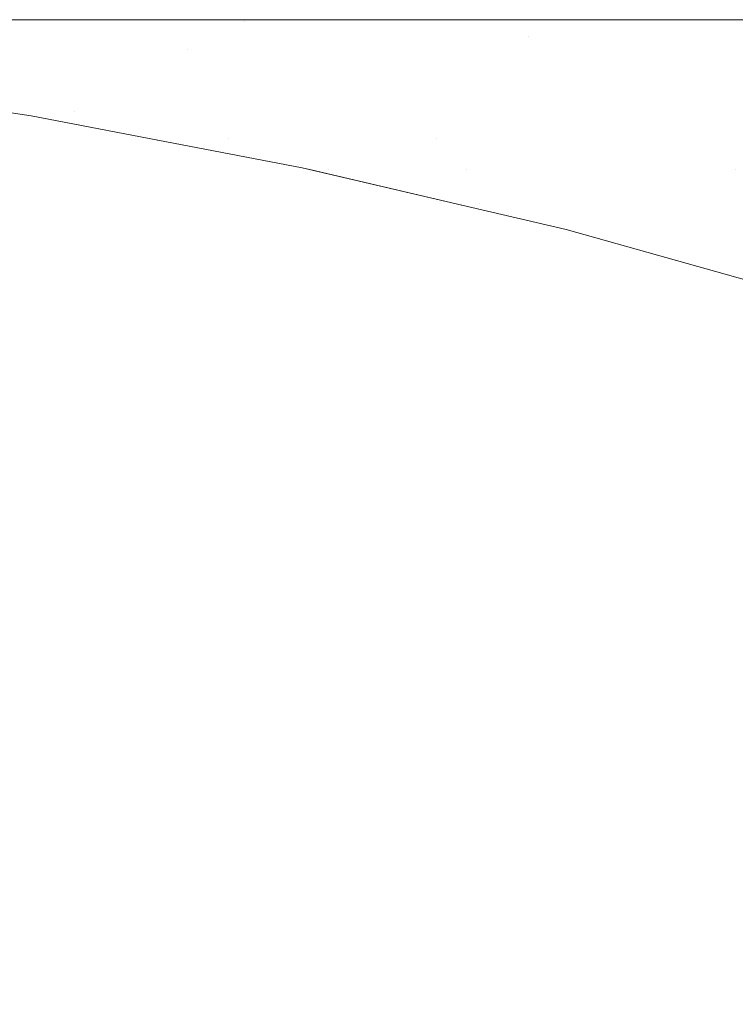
# Model space of a CAD drawing. Header units: centimetres. Extents: x -35.1 to 36.2, y 4.2 to 6.
# Tile 168 of 256: x -11.2516 to -11.2331, y 5.9746 to 6.0001. Entities that reach past the tile are written whole.
import ezdxf

# ---------------------------------------------------------------- set-up
doc = ezdxf.new("R2010")
doc.units = ezdxf.units.CM
doc.header["$LTSCALE"] = 2.54
doc.layers.add('Lucido design-1', color=7, linetype='Continuous')

# ---------------------------------------------------------------- blocks, each defined once
blk = doc.blocks.new('Gruppo-4-1')
at = {"color": 7, "linetype": 'Continuous', "lineweight": 9}
for points, invisible_edges in [([(-34.958478, 6.000021, -2312.419046), (-6.545495, 6.000089, -2312.42217), (-20.751986, 6.000089, -2312.42217)], 9), ([(-34.958478, 6.000021, -2312.419046), (36.07398, 6.000021, -2312.419046), (7.660997, 6.000089, -2312.42217), (-6.545495, 6.000089, -2312.42217)], 11), ([(-34.958478, 6.000021, -2312.419046), (-34.958478, 5.999993, -2312.417808), (36.07398, 5.999993, -2312.417808), (36.07398, 6.000021, -2312.419046)], 10), ([(36.07398, 5.999993, -2312.417808), (-34.958478, 5.999993, -2312.417808), (-34.958478, 5.999708, -2312.413454), (36.07398, 5.999708, -2312.413454)], 5), ([(-20.751986, 6.000089, -2312.42217), (-11.116703, 6.000089, -2312.637665), (-11.128906, 6.000089, -2312.641752)], 9), ([(-20.751986, 6.000089, -2312.42217), (-11.104026, 6.000089, -2312.63398), (-11.116703, 6.000089, -2312.637665)], 9), ([(-11.128906, 6.000089, -2312.641752), (-11.140605, 6.000089, -2312.646202), (-20.751986, 6.000089, -2312.42217)], 10), ([(-11.140605, 6.000089, -2312.646202), (-11.151778, 6.000089, -2312.650977), (-20.751986, 6.000089, -2312.42217)], 10), ([(-20.751986, 6.000089, -2312.42217), (-11.090912, 6.000089, -2312.630736), (-11.104026, 6.000089, -2312.63398)], 9), ([(-11.151778, 6.000089, -2312.650977), (-11.162411, 6.000089, -2312.656038), (-20.751986, 6.000089, -2312.42217)], 10), ([(-20.751986, 6.000089, -2312.42217), (-11.077409, 6.000089, -2312.627969), (-11.090912, 6.000089, -2312.630736)], 9), ([(-11.162411, 6.000089, -2312.656038), (-11.172497, 6.000089, -2312.661347), (-20.751986, 6.000089, -2312.42217)], 10), ([(-20.751986, 6.000089, -2312.42217), (-11.06357, 6.000089, -2312.625711), (-11.077409, 6.000089, -2312.627969)], 9), ([(-20.751986, 6.000089, -2312.42217), (-11.207552, 6.000089, -2312.684526), (-11.214961, 6.000089, -2312.69061)], 9), ([(-11.172497, 6.000089, -2312.661347), (-11.182034, 6.000089, -2312.666871), (-20.751986, 6.000089, -2312.42217)], 10), ([(-11.214961, 6.000089, -2312.69061), (-11.221874, 6.000089, -2312.696773), (-20.751986, 6.000089, -2312.42217)], 10), ([(-11.221874, 6.000089, -2312.696773), (-11.228309, 6.000089, -2312.702997), (-20.751986, 6.000089, -2312.42217)], 10), ([(-20.751986, 6.000089, -2312.42217), (-11.049459, 6.000089, -2312.62399), (-11.06357, 6.000089, -2312.625711)], 9), ([(-11.228309, 6.000089, -2312.702997), (-11.234285, 6.000089, -2312.709266), (-20.751986, 6.000089, -2312.42217)], 10), ([(-11.182034, 6.000089, -2312.666871), (-11.191026, 6.000089, -2312.672576), (-20.751986, 6.000089, -2312.42217)], 10), ([(-20.751986, 6.000089, -2312.42217), (-11.035145, 6.000089, -2312.622829), (-11.048963, 6.000089, -2312.62395)], 9), ([(-11.234285, 6.000089, -2312.709266), (-11.239819, 6.000089, -2312.715567), (-20.751986, 6.000089, -2312.42217)], 10), ([(-11.048963, 6.000089, -2312.62395), (-11.049459, 6.000089, -2312.62399), (-20.751986, 6.000089, -2312.42217)], 10), ([(-11.239819, 6.000089, -2312.715567), (-11.24493, 6.000089, -2312.721888), (-20.751986, 6.000089, -2312.42217)], 10), ([(-11.01345, 6.000089, -2312.62217), (-11.0207, 6.000089, -2312.622243), (-20.751986, 6.000089, -2312.42217), (-6.545495, 6.000089, -2312.42217)], 10), ([(-11.24493, 6.000089, -2312.721888), (-11.249636, 6.000089, -2312.72822), (-20.751986, 6.000089, -2312.42217)], 10), ([(-11.0207, 6.000089, -2312.622243), (-11.035145, 6.000089, -2312.622829), (-20.751986, 6.000089, -2312.42217)], 10), ([(-11.249636, 6.000089, -2312.72822), (-11.253954, 6.000089, -2312.734556), (-20.751986, 6.000089, -2312.42217)], 10), ([(-11.191026, 6.000089, -2312.672576), (-11.199479, 6.000089, -2312.678431), (-20.751986, 6.000089, -2312.42217)], 10), ([(-11.199479, 6.000089, -2312.678431), (-11.207552, 6.000089, -2312.684526), (-20.751986, 6.000089, -2312.42217)], 10), ([(-11.261495, 6.000089, -2312.74722), (-11.257902, 6.000089, -2312.740891), (-11.245829, 6.00004, -2312.729523), (-11.268709, 6.00004, -2312.773708)], 14), ([(-11.245829, 6.00004, -2312.729523), (-11.242146, 5.999894, -2312.730991), (-11.264664, 5.999894, -2312.774476), (-11.268709, 6.00004, -2312.773708)], 15), ([(-11.260631, 5.99965, -2312.775242), (-11.264664, 5.999894, -2312.774476), (-11.242146, 5.999894, -2312.730991), (-11.238475, 5.99965, -2312.732454)], 15), ([(-11.257902, 6.000089, -2312.740891), (-11.253954, 6.000089, -2312.734556), (-11.245829, 6.00004, -2312.729523)], 10), ([(-11.253954, 6.000089, -2312.734556), (-11.249636, 6.000089, -2312.72822), (-11.245829, 6.00004, -2312.729523)], 10), ([(-11.245829, 6.00004, -2312.729523), (-11.249636, 6.000089, -2312.72822), (-11.24493, 6.000089, -2312.721888), (-11.239819, 6.000089, -2312.715567)], 9), ([(-11.239819, 6.000089, -2312.715567), (-11.234285, 6.000089, -2312.709266), (-11.245829, 6.00004, -2312.729523)], 10), ([(-11.234285, 6.000089, -2312.709266), (-11.228309, 6.000089, -2312.702997), (-11.211874, 6.00004, -2312.692717), (-11.245829, 6.00004, -2312.729523)], 14), ([(-11.211874, 6.00004, -2312.692717), (-11.20873, 5.999894, -2312.694769), (-11.242146, 5.999894, -2312.730991), (-11.245829, 6.00004, -2312.729523)], 15), ([(-11.238475, 5.99965, -2312.732454), (-11.242146, 5.999894, -2312.730991), (-11.20873, 5.999894, -2312.694769), (-11.205595, 5.99965, -2312.696814)], 15), ([(36.07398, 5.999708, -2312.413454), (-34.958478, 5.999708, -2312.413454), (-34.958478, 5.999233, -2312.409117), (36.07398, 5.999233, -2312.409117)], 5), ([(-11.260631, 5.99965, -2312.775242), (-11.238475, 5.99965, -2312.732454), (-11.247294, 5.99931, -2312.754228)], 11), ([(-11.247294, 5.99931, -2312.754228), (-11.256616, 5.99931, -2312.776004), (-11.260631, 5.99965, -2312.775242)], 11), ([(-11.238475, 5.99965, -2312.732454), (-11.23482, 5.99931, -2312.733912), (-11.247294, 5.99931, -2312.754228)], 11), ([(-11.238475, 5.99965, -2312.732454), (-11.205595, 5.99965, -2312.696814), (-11.219694, 5.99931, -2312.715381)], 11), ([(-11.219694, 5.99931, -2312.715381), (-11.23482, 5.99931, -2312.733912), (-11.238475, 5.99965, -2312.732454)], 11), ([(36.07398, 5.999233, -2312.409117), (-34.958478, 5.999233, -2312.409117), (-34.958478, 5.998569, -2312.404805), (36.07398, 5.998569, -2312.404805)], 5), ([(-11.252624, 5.998875, -2312.776762), (-11.256616, 5.99931, -2312.776004), (-11.247294, 5.99931, -2312.754228), (-11.243455, 5.998875, -2312.755343)], 15), ([(-11.243455, 5.998875, -2312.755343), (-11.247294, 5.99931, -2312.754228), (-11.23482, 5.99931, -2312.733912), (-11.231186, 5.998875, -2312.735361)], 15), ([(-11.231186, 5.998875, -2312.735361), (-11.23482, 5.99931, -2312.733912), (-11.219694, 5.99931, -2312.715381), (-11.216308, 5.998875, -2312.717134)], 15), ([(-11.252624, 5.998875, -2312.776762), (-11.248661, 5.998346, -2312.777514), (-11.25424, 5.998346, -2312.799582), (-11.258297, 5.998875, -2312.799201)], 15), ([(-11.243455, 5.998875, -2312.755343), (-11.239645, 5.998346, -2312.75645), (-11.248661, 5.998346, -2312.777514), (-11.252624, 5.998875, -2312.776762)], 15), ([(-11.231186, 5.998875, -2312.735361), (-11.227578, 5.998346, -2312.736799), (-11.239645, 5.998346, -2312.75645), (-11.243455, 5.998875, -2312.755343)], 15), ([(36.07398, 5.998569, -2312.404805), (-34.958478, 5.998569, -2312.404805), (-34.958478, 5.997718, -2312.400526), (36.07398, 5.997718, -2312.400526)], 5), ([(-11.251348, 5.997602, -2312.82217), (-11.256133, 5.998313, -2312.82217), (-11.25424, 5.998346, -2312.799582)], 10), ([(-11.25424, 5.998346, -2312.799582), (-11.250218, 5.997724, -2312.799959), (-11.251348, 5.997602, -2312.82217)], 11), ([(-11.250218, 5.997724, -2312.799959), (-11.25424, 5.998346, -2312.799582), (-11.248661, 5.998346, -2312.777514), (-11.244733, 5.997724, -2312.77826)], 15), ([(-11.244733, 5.997724, -2312.77826), (-11.248661, 5.998346, -2312.777514), (-11.239645, 5.998346, -2312.75645), (-11.235867, 5.997724, -2312.757548)], 15), ([(-11.235867, 5.997724, -2312.757548), (-11.239645, 5.998346, -2312.75645), (-11.227578, 5.998346, -2312.736799), (-11.224002, 5.997724, -2312.738225)], 15), ([(-11.256133, 5.998313, -2312.82217), (-11.251348, 5.997602, -2312.82217), (-11.251348, 5.997602, -2313.02217), (-11.256133, 5.998313, -2313.02217)], 10), ([(-11.256133, 5.998313, -2313.02217), (-11.251348, 5.997602, -2313.02217), (-11.25209, 5.997677, -2313.025294)], 10), ([(36.07398, 5.997718, -2312.400526), (-34.958478, 5.997718, -2312.400526), (-34.958478, 5.996681, -2312.396288), (36.07398, 5.996681, -2312.396288)], 5), ([(-11.25209, 5.997677, -2313.025294), (-11.24808, 5.996964, -2313.025294), (-11.248128, 5.996823, -2313.028414), (-11.252132, 5.997534, -2313.028414)], 15), ([(-11.24808, 5.996964, -2313.025294), (-11.25209, 5.997677, -2313.025294), (-11.251348, 5.997602, -2313.02217)], 11), ([(-11.248071, 5.996975, -2312.82217), (-11.251348, 5.997602, -2312.82217), (-11.250218, 5.997724, -2312.799959)], 10), ([(-11.248071, 5.996975, -2313.02217), (-11.251348, 5.997602, -2313.02217), (-11.251348, 5.997602, -2312.82217), (-11.248071, 5.996975, -2312.82217)], 10), ([(-11.251348, 5.997602, -2313.02217), (-11.248071, 5.996975, -2313.02217), (-11.24808, 5.996964, -2313.025294)], 10), ([(-11.250218, 5.997724, -2312.799959), (-11.246238, 5.997012, -2312.800332), (-11.248071, 5.996975, -2312.82217)], 11), ([(-11.244733, 5.997724, -2312.77826), (-11.240845, 5.997012, -2312.778998), (-11.246238, 5.997012, -2312.800332), (-11.250218, 5.997724, -2312.799959)], 15), ([(-11.235867, 5.997724, -2312.757548), (-11.232128, 5.997012, -2312.758634), (-11.240845, 5.997012, -2312.778998), (-11.244733, 5.997724, -2312.77826)], 15), ([(-11.224002, 5.997724, -2312.738225), (-11.220462, 5.997012, -2312.739636), (-11.232128, 5.997012, -2312.758634), (-11.235867, 5.997724, -2312.757548)], 15), ([(-11.252132, 5.997534, -2313.028414), (-11.248128, 5.996823, -2313.028414), (-11.248208, 5.996587, -2313.031524), (-11.252202, 5.997296, -2313.031524)], 15), ([(-11.252202, 5.997296, -2313.031524), (-11.248208, 5.996587, -2313.031524), (-11.24832, 5.996257, -2313.034621), (-11.2523, 5.996965, -2313.034621)], 15), ([(-11.2523, 5.996965, -2313.034621), (-11.24832, 5.996257, -2313.034621), (-11.248463, 5.995836, -2313.0377), (-11.252426, 5.99654, -2313.0377)], 15), ([(-11.24426, 5.995789, -2313.031524), (-11.248208, 5.996587, -2313.031524), (-11.248128, 5.996823, -2313.028414), (-11.24417, 5.996023, -2313.028414)], 15), ([(-11.24417, 5.996023, -2313.028414), (-11.248128, 5.996823, -2313.028414), (-11.24808, 5.996964, -2313.025294), (-11.244116, 5.996163, -2313.025294)], 15), ([(-11.24808, 5.996964, -2313.025294), (-11.248071, 5.996975, -2313.02217), (-11.244327, 5.996259, -2313.02217)], 9), ([(-11.244327, 5.996259, -2313.02217), (-11.244116, 5.996163, -2313.025294), (-11.24808, 5.996964, -2313.025294)], 11), ([(-11.248071, 5.996975, -2312.82217), (-11.246238, 5.997012, -2312.800332), (-11.243648, 5.99621, -2312.811404)], 11), ([(-11.248071, 5.996975, -2312.82217), (-11.244327, 5.996259, -2312.82217), (-11.244327, 5.996259, -2313.02217), (-11.248071, 5.996975, -2313.02217)], 10), ([(-11.243648, 5.99621, -2312.811404), (-11.244327, 5.996259, -2312.82217), (-11.248071, 5.996975, -2312.82217)], 9), ([(-11.246238, 5.997012, -2312.800332), (-11.242303, 5.99621, -2312.800701), (-11.243648, 5.99621, -2312.811404)], 11), ([(-11.246238, 5.997012, -2312.800332), (-11.240845, 5.997012, -2312.778998), (-11.240079, 5.99621, -2312.790123)], 11), ([(-11.240079, 5.99621, -2312.790123), (-11.242303, 5.99621, -2312.800701), (-11.246238, 5.997012, -2312.800332)], 11), ([(-11.240845, 5.997012, -2312.778998), (-11.237001, 5.99621, -2312.779728), (-11.240079, 5.99621, -2312.790123)], 11), ([(-11.240845, 5.997012, -2312.778998), (-11.232128, 5.997012, -2312.758634), (-11.233105, 5.99621, -2312.769573)], 11), ([(-11.233105, 5.99621, -2312.769573), (-11.237001, 5.99621, -2312.779728), (-11.240845, 5.997012, -2312.778998)], 11), ([(36.07398, 5.996681, -2312.396288), (-34.958478, 5.996681, -2312.396288), (-34.958478, 5.99546, -2312.392099), (36.07398, 5.99546, -2312.392099)], 5), ([(-11.244385, 5.995462, -2313.034621), (-11.24832, 5.996257, -2313.034621), (-11.248208, 5.996587, -2313.031524), (-11.24426, 5.995789, -2313.031524)], 15), ([(-11.252426, 5.99654, -2313.0377), (-11.248463, 5.995836, -2313.0377), (-11.248637, 5.995323, -2313.040757), (-11.252579, 5.996023, -2313.040757)], 15), ([(-11.244546, 5.995044, -2313.0377), (-11.248463, 5.995836, -2313.0377), (-11.24832, 5.996257, -2313.034621), (-11.244385, 5.995462, -2313.034621)], 15), ([(-11.244327, 5.996259, -2313.02217), (-11.244327, 5.996259, -2312.82217), (-11.244099, 5.996206, -2312.82217)], 9), ([(-11.244099, 5.996206, -2312.82217), (-11.240193, 5.995288, -2312.82217), (-11.240193, 5.995288, -2313.02217), (-11.244327, 5.996259, -2313.02217)], 10), ([(-11.243648, 5.99621, -2312.811404), (-11.244099, 5.996206, -2312.82217), (-11.244327, 5.996259, -2312.82217)], 9), ([(-11.244116, 5.996163, -2313.025294), (-11.244327, 5.996259, -2313.02217), (-11.240193, 5.995288, -2313.02217)], 9), ([(-11.244116, 5.996163, -2313.025294), (-11.240205, 5.995276, -2313.025294), (-11.240264, 5.995136, -2313.028414), (-11.24417, 5.996023, -2313.028414)], 15), ([(-11.240193, 5.995288, -2313.02217), (-11.240205, 5.995276, -2313.025294), (-11.244116, 5.996163, -2313.025294)], 11), ([(-11.240193, 5.995288, -2312.82217), (-11.244099, 5.996206, -2312.82217), (-11.243648, 5.99621, -2312.811404)], 10), ([(-11.243648, 5.99621, -2312.811404), (-11.239742, 5.995322, -2312.811587), (-11.240193, 5.995288, -2312.82217)], 11), ([(-11.243648, 5.99621, -2312.811404), (-11.242303, 5.99621, -2312.800701), (-11.23842, 5.995322, -2312.801066), (-11.239742, 5.995322, -2312.811587)], 15), ([(-11.236234, 5.995322, -2312.790667), (-11.23842, 5.995322, -2312.801066), (-11.242303, 5.99621, -2312.800701), (-11.240079, 5.99621, -2312.790123)], 15), ([(-11.240079, 5.99621, -2312.790123), (-11.237001, 5.99621, -2312.779728), (-11.233208, 5.995322, -2312.780448), (-11.236234, 5.995322, -2312.790667)], 15), ([(-11.229378, 5.995322, -2312.770465), (-11.233208, 5.995322, -2312.780448), (-11.237001, 5.99621, -2312.779728), (-11.233105, 5.99621, -2312.769573)], 15), ([(-11.252579, 5.996023, -2313.040757), (-11.248637, 5.995323, -2313.040757), (-11.248842, 5.99472, -2313.043786), (-11.252759, 5.995416, -2313.043786)], 15), ([(-11.244741, 5.994535, -2313.040757), (-11.248637, 5.995323, -2313.040757), (-11.248463, 5.995836, -2313.0377), (-11.244546, 5.995044, -2313.0377)], 15), ([(-11.24426, 5.995789, -2313.031524), (-11.240364, 5.994905, -2313.031524), (-11.240502, 5.994581, -2313.034621), (-11.244385, 5.995462, -2313.034621)], 15), ([(-11.24417, 5.996023, -2313.028414), (-11.240264, 5.995136, -2313.028414), (-11.240364, 5.994905, -2313.031524), (-11.24426, 5.995789, -2313.031524)], 15), ([(36.07398, 5.99546, -2312.392099), (-34.958478, 5.99546, -2312.392099), (-34.958478, 5.994058, -2312.387968), (36.07398, 5.994058, -2312.387968)], 5), ([(-11.252759, 5.995416, -2313.043786), (-11.248842, 5.99472, -2313.043786), (-11.249077, 5.99403, -2313.046785), (-11.252965, 5.99472, -2313.046785)], 15), ([(-11.244971, 5.993938, -2313.043786), (-11.248842, 5.99472, -2313.043786), (-11.248637, 5.995323, -2313.040757), (-11.244741, 5.994535, -2313.040757)], 15), ([(-11.244385, 5.995462, -2313.034621), (-11.240502, 5.994581, -2313.034621), (-11.24068, 5.994167, -2313.0377), (-11.244546, 5.995044, -2313.0377)], 15), ([(-11.236415, 5.994166, -2313.028414), (-11.240264, 5.995136, -2313.028414), (-11.240205, 5.995276, -2313.025294), (-11.236349, 5.994304, -2313.025294)], 15), ([(-11.240205, 5.995276, -2313.025294), (-11.240193, 5.995288, -2313.02217), (-11.237496, 5.994655, -2313.02217)], 9), ([(-11.237496, 5.994655, -2313.02217), (-11.236349, 5.994304, -2313.025294), (-11.240205, 5.995276, -2313.025294)], 11), ([(-11.237496, 5.994655, -2312.82217), (-11.240193, 5.995288, -2312.82217), (-11.239742, 5.995322, -2312.811587)], 10), ([(-11.240193, 5.995288, -2312.82217), (-11.237496, 5.994655, -2312.82217), (-11.237496, 5.994655, -2313.02217), (-11.240193, 5.995288, -2313.02217)], 10), ([(-11.239742, 5.995322, -2312.811587), (-11.235893, 5.99435, -2312.811767), (-11.237496, 5.994655, -2312.82217)], 11), ([(-11.235893, 5.99435, -2312.811767), (-11.239742, 5.995322, -2312.811587), (-11.23842, 5.995322, -2312.801066), (-11.234593, 5.99435, -2312.801425)], 15), ([(-11.234593, 5.99435, -2312.801425), (-11.23842, 5.995322, -2312.801066), (-11.236234, 5.995322, -2312.790667), (-11.232444, 5.99435, -2312.791203)], 15), ([(-11.232444, 5.99435, -2312.791203), (-11.236234, 5.995322, -2312.790667), (-11.233208, 5.995322, -2312.780448), (-11.22947, 5.99435, -2312.781158)], 15), ([(-11.22947, 5.99435, -2312.781158), (-11.233208, 5.995322, -2312.780448), (-11.229378, 5.995322, -2312.770465), (-11.225704, 5.99435, -2312.771345)], 15), ([(-11.244546, 5.995044, -2313.0377), (-11.24068, 5.994167, -2313.0377), (-11.240896, 5.993663, -2313.040757), (-11.244741, 5.994535, -2313.040757)], 15), ([(-11.236523, 5.993937, -2313.031524), (-11.240364, 5.994905, -2313.031524), (-11.240264, 5.995136, -2313.028414), (-11.236415, 5.994166, -2313.028414)], 15), ([(-11.236675, 5.993616, -2313.034621), (-11.240502, 5.994581, -2313.034621), (-11.240364, 5.994905, -2313.031524), (-11.236523, 5.993937, -2313.031524)], 15), ([(-11.252965, 5.99472, -2313.046785), (-11.249077, 5.99403, -2313.046785), (-11.249341, 5.993253, -2313.04975), (-11.253197, 5.993938, -2313.04975)], 15), ([(-11.245234, 5.993253, -2313.046785), (-11.249077, 5.99403, -2313.046785), (-11.248842, 5.99472, -2313.043786), (-11.244971, 5.993938, -2313.043786)], 15), ([(-11.244741, 5.994535, -2313.040757), (-11.240896, 5.993663, -2313.040757), (-11.24115, 5.993071, -2313.043786), (-11.244971, 5.993938, -2313.043786)], 15), ([(-11.236869, 5.993206, -2313.0377), (-11.24068, 5.994167, -2313.0377), (-11.240502, 5.994581, -2313.034621), (-11.236675, 5.993616, -2313.034621)], 15), ([(-11.232539, 5.99327, -2313.02217), (-11.237496, 5.994655, -2313.02217), (-11.237496, 5.994655, -2312.82217), (-11.232539, 5.99327, -2312.82217)], 10), ([(-11.235893, 5.99435, -2312.811767), (-11.232104, 5.993296, -2312.811944), (-11.232539, 5.99327, -2312.82217), (-11.237496, 5.994655, -2312.82217)], 11), ([(-11.237496, 5.994655, -2313.02217), (-11.232539, 5.99327, -2313.02217), (-11.232555, 5.993251, -2313.025294), (-11.236349, 5.994304, -2313.025294)], 14), ([(-11.236349, 5.994304, -2313.025294), (-11.232555, 5.993251, -2313.025294), (-11.232626, 5.993114, -2313.028414), (-11.236415, 5.994166, -2313.028414)], 15), ([(-11.234593, 5.99435, -2312.801425), (-11.230827, 5.993296, -2312.801778), (-11.232104, 5.993296, -2312.811944), (-11.235893, 5.99435, -2312.811767)], 15), ([(-11.232444, 5.99435, -2312.791203), (-11.228714, 5.993296, -2312.79173), (-11.230827, 5.993296, -2312.801778), (-11.234593, 5.99435, -2312.801425)], 15), ([(36.07398, 5.994058, -2312.387968), (-34.958478, 5.994058, -2312.387968), (-34.958478, 5.992477, -2312.383902), (36.07398, 5.992477, -2312.383902)], 5), ([(-11.245529, 5.992482, -2313.04975), (-11.249341, 5.993253, -2313.04975), (-11.249077, 5.99403, -2313.046785), (-11.245234, 5.993253, -2313.046785)], 15), ([(-11.237106, 5.992707, -2313.040757), (-11.240896, 5.993663, -2313.040757), (-11.24068, 5.994167, -2313.0377), (-11.236869, 5.993206, -2313.0377)], 15), ([(-11.236415, 5.994166, -2313.028414), (-11.232626, 5.993114, -2313.028414), (-11.232744, 5.992888, -2313.031524), (-11.236523, 5.993937, -2313.031524)], 15), ([(-11.253197, 5.993938, -2313.04975), (-11.249341, 5.993253, -2313.04975), (-11.249633, 5.992392, -2313.052675), (-11.253454, 5.993071, -2313.052675)], 15), ([(-11.244971, 5.993938, -2313.043786), (-11.24115, 5.993071, -2313.043786), (-11.24144, 5.992392, -2313.046785), (-11.245234, 5.993253, -2313.046785)], 15), ([(-11.236523, 5.993937, -2313.031524), (-11.232744, 5.992888, -2313.031524), (-11.232909, 5.992571, -2313.034621), (-11.236675, 5.993616, -2313.034621)], 15), ([(-11.237384, 5.992121, -2313.043786), (-11.24115, 5.993071, -2313.043786), (-11.240896, 5.993663, -2313.040757), (-11.237106, 5.992707, -2313.040757)], 15), ([(-11.236675, 5.993616, -2313.034621), (-11.232909, 5.992571, -2313.034621), (-11.233119, 5.992165, -2313.0377), (-11.236869, 5.993206, -2313.0377)], 15), ([(-11.245857, 5.991629, -2313.052675), (-11.249633, 5.992392, -2313.052675), (-11.249341, 5.993253, -2313.04975), (-11.245529, 5.992482, -2313.04975)], 15), ([(-11.245234, 5.993253, -2313.046785), (-11.24144, 5.992392, -2313.046785), (-11.241767, 5.991629, -2313.04975), (-11.245529, 5.992482, -2313.04975)], 15), ([(-11.253454, 5.993071, -2313.052675), (-11.249633, 5.992392, -2313.052675), (-11.249953, 5.99145, -2313.055559), (-11.253735, 5.992121, -2313.055559)], 15), ([(-11.237702, 5.99145, -2313.046785), (-11.24144, 5.992392, -2313.046785), (-11.24115, 5.993071, -2313.043786), (-11.237384, 5.992121, -2313.043786)], 15), ([(-11.236869, 5.993206, -2313.0377), (-11.233119, 5.992165, -2313.0377), (-11.233376, 5.991672, -2313.040757), (-11.237106, 5.992707, -2313.040757)], 15), ([(36.07398, 5.992477, -2312.383902), (-34.958478, 5.992477, -2312.383902), (-34.958478, 5.990719, -2312.379908), (36.07398, 5.990719, -2312.379908)], 5), ([(-11.245529, 5.992482, -2313.04975), (-11.241767, 5.991629, -2313.04975), (-11.24213, 5.990783, -2313.052675), (-11.245857, 5.991629, -2313.052675)], 15), ([(-11.237106, 5.992707, -2313.040757), (-11.233376, 5.991672, -2313.040757), (-11.233677, 5.991093, -2313.043786), (-11.237384, 5.992121, -2313.043786)], 15), ([(-11.229434, 5.991047, -2313.0377), (-11.233119, 5.992165, -2313.0377), (-11.232909, 5.992571, -2313.034621), (-11.229207, 5.991447, -2313.034621)], 15), ([(-11.246216, 5.990694, -2313.055559), (-11.249953, 5.99145, -2313.055559), (-11.249633, 5.992392, -2313.052675), (-11.245857, 5.991629, -2313.052675)], 15), ([(-11.23806, 5.990694, -2313.04975), (-11.241767, 5.991629, -2313.04975), (-11.24144, 5.992392, -2313.046785), (-11.237702, 5.99145, -2313.046785)], 15), ([(-11.253735, 5.992121, -2313.055559), (-11.249953, 5.99145, -2313.055559), (-11.2503, 5.990428, -2313.058396), (-11.25404, 5.991093, -2313.058396)], 15), ([(-11.237384, 5.992121, -2313.043786), (-11.233677, 5.991093, -2313.043786), (-11.234023, 5.990428, -2313.046785), (-11.237702, 5.99145, -2313.046785)], 15), ([(-11.22971, 5.990559, -2313.040757), (-11.233376, 5.991672, -2313.040757), (-11.233119, 5.992165, -2313.0377), (-11.229434, 5.991047, -2313.0377)], 15), ([(-11.245857, 5.991629, -2313.052675), (-11.24213, 5.990783, -2313.052675), (-11.242527, 5.989857, -2313.055559), (-11.246216, 5.990694, -2313.055559)], 15), ([(-11.238456, 5.989857, -2313.052675), (-11.24213, 5.990783, -2313.052675), (-11.241767, 5.991629, -2313.04975), (-11.23806, 5.990694, -2313.04975)], 15), ([(-11.230035, 5.989987, -2313.043786), (-11.233677, 5.991093, -2313.043786), (-11.233376, 5.991672, -2313.040757), (-11.22971, 5.990559, -2313.040757)], 15), ([(-11.246604, 5.989681, -2313.058396), (-11.2503, 5.990428, -2313.058396), (-11.249953, 5.99145, -2313.055559), (-11.246216, 5.990694, -2313.055559)], 15), ([(-11.237702, 5.99145, -2313.046785), (-11.234023, 5.990428, -2313.046785), (-11.234411, 5.989681, -2313.04975), (-11.23806, 5.990694, -2313.04975)], 15), ([(-11.25404, 5.991093, -2313.058396), (-11.2503, 5.990428, -2313.058396), (-11.250673, 5.989331, -2313.061185), (-11.254367, 5.989987, -2313.061185)], 15), ([(-11.230407, 5.989331, -2313.046785), (-11.234023, 5.990428, -2313.046785), (-11.233677, 5.991093, -2313.043786), (-11.230035, 5.989987, -2313.043786)], 15), ([(36.07398, 5.990719, -2312.379908), (-34.958478, 5.990719, -2312.379908), (-34.958478, 5.98879, -2312.375995), (36.07398, 5.98879, -2312.375995)], 5), ([(-11.246216, 5.990694, -2313.055559), (-11.242527, 5.989857, -2313.055559), (-11.242957, 5.988854, -2313.058396), (-11.246604, 5.989681, -2313.058396)], 15), ([(-11.238891, 5.988941, -2313.055559), (-11.242527, 5.989857, -2313.055559), (-11.24213, 5.990783, -2313.052675), (-11.238456, 5.989857, -2313.052675)], 15), ([(-11.23806, 5.990694, -2313.04975), (-11.234411, 5.989681, -2313.04975), (-11.234841, 5.988854, -2313.052675), (-11.238456, 5.989857, -2313.052675)], 15), ([(-11.247022, 5.988593, -2313.061185), (-11.250673, 5.989331, -2313.061185), (-11.2503, 5.990428, -2313.058396), (-11.246604, 5.989681, -2313.058396)], 15), ([(-11.230825, 5.988593, -2313.04975), (-11.234411, 5.989681, -2313.04975), (-11.234023, 5.990428, -2313.046785), (-11.230407, 5.989331, -2313.046785)], 15), ([(-11.254367, 5.989987, -2313.061185), (-11.250673, 5.989331, -2313.061185), (-11.251071, 5.98816, -2313.063922), (-11.254716, 5.988807, -2313.063922)], 15), ([(-11.246604, 5.989681, -2313.058396), (-11.242957, 5.988854, -2313.058396), (-11.243419, 5.987775, -2313.061185), (-11.247022, 5.988593, -2313.061185)], 15), ([(-11.239361, 5.987947, -2313.058396), (-11.242957, 5.988854, -2313.058396), (-11.242527, 5.989857, -2313.055559), (-11.238891, 5.988941, -2313.055559)], 15), ([(-11.238456, 5.989857, -2313.052675), (-11.234841, 5.988854, -2313.052675), (-11.235312, 5.987947, -2313.055559), (-11.238891, 5.988941, -2313.055559)], 15), ([(-11.231288, 5.987775, -2313.052675), (-11.234841, 5.988854, -2313.052675), (-11.234411, 5.989681, -2313.04975), (-11.230825, 5.988593, -2313.04975)], 15), ([(-11.247468, 5.987431, -2313.063922), (-11.251071, 5.98816, -2313.063922), (-11.250673, 5.989331, -2313.061185), (-11.247022, 5.988593, -2313.061185)], 15), ([(-11.238891, 5.988941, -2313.055559), (-11.235312, 5.987947, -2313.055559), (-11.235823, 5.986965, -2313.058396), (-11.239361, 5.987947, -2313.058396)], 15), ([(36.07398, 5.98879, -2312.375995), (-34.958478, 5.98879, -2312.375995), (-34.958478, 5.986691, -2312.37217), (36.07398, 5.986691, -2312.37217)], 5), ([(-11.254716, 5.988807, -2313.063922), (-11.251071, 5.98816, -2313.063922), (-11.251493, 5.986918, -2313.066604), (-11.255087, 5.987556, -2313.066604)], 15), ([(-11.239867, 5.98688, -2313.061185), (-11.243419, 5.987775, -2313.061185), (-11.242957, 5.988854, -2313.058396), (-11.239361, 5.987947, -2313.058396)], 15), ([(-11.231796, 5.98688, -2313.055559), (-11.235312, 5.987947, -2313.055559), (-11.234841, 5.988854, -2313.052675), (-11.231288, 5.987775, -2313.052675)], 15), ([(-11.247022, 5.988593, -2313.061185), (-11.243419, 5.987775, -2313.061185), (-11.243912, 5.986624, -2313.063922), (-11.247468, 5.987431, -2313.063922)], 15), ([(-11.247941, 5.9862, -2313.066604), (-11.251493, 5.986918, -2313.066604), (-11.251071, 5.98816, -2313.063922), (-11.247468, 5.987431, -2313.063922)], 15), ([(-11.239361, 5.987947, -2313.058396), (-11.235823, 5.986965, -2313.058396), (-11.236372, 5.98591, -2313.061185), (-11.239867, 5.98688, -2313.061185)], 15), ([(-11.232346, 5.98591, -2313.058396), (-11.235823, 5.986965, -2313.058396), (-11.235312, 5.987947, -2313.055559), (-11.231796, 5.98688, -2313.055559)], 15), ([(-11.240407, 5.985741, -2313.063922), (-11.243912, 5.986624, -2313.063922), (-11.243419, 5.987775, -2313.061185), (-11.239867, 5.98688, -2313.061185)], 15), ([(-11.255087, 5.987556, -2313.066604), (-11.251493, 5.986918, -2313.066604), (-11.251938, 5.985609, -2313.069229), (-11.255477, 5.986238, -2313.069229)], 15), ([(-11.247468, 5.987431, -2313.063922), (-11.243912, 5.986624, -2313.063922), (-11.244434, 5.985404, -2313.066604), (-11.247941, 5.9862, -2313.066604)], 15), ([(-11.248439, 5.984902, -2313.069229), (-11.251938, 5.985609, -2313.069229), (-11.251493, 5.986918, -2313.066604), (-11.247941, 5.9862, -2313.066604)], 15), ([(-11.239867, 5.98688, -2313.061185), (-11.236372, 5.98591, -2313.061185), (-11.236957, 5.984783, -2313.063922), (-11.240407, 5.985741, -2313.063922)], 15), ([(-11.232937, 5.984867, -2313.061185), (-11.236372, 5.98591, -2313.061185), (-11.235823, 5.986965, -2313.058396), (-11.232346, 5.98591, -2313.058396)], 15), ([(36.07398, 5.986691, -2312.37217), (-34.958478, 5.986691, -2312.37217), (-34.958478, 5.984428, -2312.36844), (36.07398, 5.984428, -2312.36844)], 5), ([(-11.240979, 5.984533, -2313.066604), (-11.244434, 5.985404, -2313.066604), (-11.243912, 5.986624, -2313.063922), (-11.240407, 5.985741, -2313.063922)], 15), ([(-11.247941, 5.9862, -2313.066604), (-11.244434, 5.985404, -2313.066604), (-11.244986, 5.984118, -2313.069229), (-11.248439, 5.984902, -2313.069229)], 15), ([(-11.233568, 5.983754, -2313.063922), (-11.236957, 5.984783, -2313.063922), (-11.236372, 5.98591, -2313.061185), (-11.232937, 5.984867, -2313.061185)], 15), ([(-11.248961, 5.98354, -2313.071794), (-11.252404, 5.984236, -2313.071794), (-11.251938, 5.985609, -2313.069229), (-11.248439, 5.984902, -2313.069229)], 15), ([(-11.240407, 5.985741, -2313.063922), (-11.236957, 5.984783, -2313.063922), (-11.237578, 5.983589, -2313.066604), (-11.240979, 5.984533, -2313.066604)], 15), ([(-11.241582, 5.98326, -2313.069229), (-11.244986, 5.984118, -2313.069229), (-11.244434, 5.985404, -2313.066604), (-11.240979, 5.984533, -2313.066604)], 15), ([(-11.248439, 5.984902, -2313.069229), (-11.244986, 5.984118, -2313.069229), (-11.245564, 5.982769, -2313.071794), (-11.248961, 5.98354, -2313.071794)], 15), ([(-11.232937, 5.984867, -2313.061185), (-11.229566, 5.983754, -2313.061185), (-11.230241, 5.982656, -2313.063922), (-11.233568, 5.983754, -2313.063922)], 15), ([(-11.234236, 5.982575, -2313.066604), (-11.237578, 5.983589, -2313.066604), (-11.236957, 5.984783, -2313.063922), (-11.233568, 5.983754, -2313.063922)], 15), ([(36.07398, 5.984428, -2312.36844), (-34.958478, 5.984428, -2312.36844), (-34.958478, 5.982004, -2312.364812), (36.07398, 5.982004, -2312.364812)], 5), ([(-11.240979, 5.984533, -2313.066604), (-11.237578, 5.983589, -2313.066604), (-11.238233, 5.982331, -2313.069229), (-11.241582, 5.98326, -2313.069229)], 15), ([(-11.249507, 5.982118, -2313.074297), (-11.252891, 5.982802, -2313.074297), (-11.252404, 5.984236, -2313.071794), (-11.248961, 5.98354, -2313.071794)], 15), ([(-11.242215, 5.981925, -2313.071794), (-11.245564, 5.982769, -2313.071794), (-11.244986, 5.984118, -2313.069229), (-11.241582, 5.98326, -2313.069229)], 15), ([(-11.234941, 5.981331, -2313.069229), (-11.238233, 5.982331, -2313.069229), (-11.237578, 5.983589, -2313.066604), (-11.234236, 5.982575, -2313.066604)], 15), ([(-11.233568, 5.983754, -2313.063922), (-11.230241, 5.982656, -2313.063922), (-11.230956, 5.981492, -2313.066604), (-11.234236, 5.982575, -2313.066604)], 15), ([(-11.248961, 5.98354, -2313.071794), (-11.245564, 5.982769, -2313.071794), (-11.246167, 5.98136, -2313.074297), (-11.249507, 5.982118, -2313.074297)], 15), ([(-11.241582, 5.98326, -2313.069229), (-11.238233, 5.982331, -2313.069229), (-11.238919, 5.98101, -2313.071794), (-11.242215, 5.981925, -2313.071794)], 15), ([(-11.250075, 5.980639, -2313.076736), (-11.253398, 5.981311, -2313.076736), (-11.252891, 5.982802, -2313.074297), (-11.249507, 5.982118, -2313.074297)], 15), ([(-11.242876, 5.980531, -2313.074297), (-11.246167, 5.98136, -2313.074297), (-11.245564, 5.982769, -2313.071794), (-11.242215, 5.981925, -2313.071794)], 15), ([(-11.234236, 5.982575, -2313.066604), (-11.230956, 5.981492, -2313.066604), (-11.231711, 5.980265, -2313.069229), (-11.234941, 5.981331, -2313.069229)], 15), ([(-11.23568, 5.980027, -2313.071794), (-11.238919, 5.98101, -2313.071794), (-11.238233, 5.982331, -2313.069229), (-11.234941, 5.981331, -2313.069229)], 15), ([(-11.249507, 5.982118, -2313.074297), (-11.246167, 5.98136, -2313.074297), (-11.246795, 5.979895, -2313.076736), (-11.250075, 5.980639, -2313.076736)], 15), ([(36.07398, 5.982004, -2312.364812), (-34.958478, 5.982004, -2312.364812), (-34.958478, 5.979424, -2312.361294), (36.07398, 5.979424, -2312.361294)], 5), ([(-11.242215, 5.981925, -2313.071794), (-11.238919, 5.98101, -2313.071794), (-11.239636, 5.979631, -2313.074297), (-11.242876, 5.980531, -2313.074297)], 15), ([(-11.250663, 5.979107, -2313.079109), (-11.253923, 5.979766, -2313.079109), (-11.253398, 5.981311, -2313.076736), (-11.250075, 5.980639, -2313.076736)], 15), ([(-11.243563, 5.97908, -2313.076736), (-11.246795, 5.979895, -2313.076736), (-11.246167, 5.98136, -2313.074297), (-11.242876, 5.980531, -2313.074297)], 15), ([(-11.234941, 5.981331, -2313.069229), (-11.231711, 5.980265, -2313.069229), (-11.232502, 5.978978, -2313.071794), (-11.23568, 5.980027, -2313.071794)], 15), ([(-11.236452, 5.978665, -2313.074297), (-11.239636, 5.979631, -2313.074297), (-11.238919, 5.98101, -2313.071794), (-11.23568, 5.980027, -2313.071794)], 15), ([(-11.250075, 5.980639, -2313.076736), (-11.246795, 5.979895, -2313.076736), (-11.247446, 5.978377, -2313.079109), (-11.250663, 5.979107, -2313.079109)], 15), ([(-11.242876, 5.980531, -2313.074297), (-11.239636, 5.979631, -2313.074297), (-11.240382, 5.978197, -2313.076736), (-11.243563, 5.97908, -2313.076736)], 15), ([(-11.23568, 5.980027, -2313.071794), (-11.232502, 5.978978, -2313.071794), (-11.233328, 5.977634, -2313.074297), (-11.236452, 5.978665, -2313.074297)], 15), ([(-11.251271, 5.977524, -2313.081416), (-11.254465, 5.97817, -2313.081416), (-11.253923, 5.979766, -2313.079109), (-11.250663, 5.979107, -2313.079109)], 15), ([(-11.244275, 5.977578, -2313.079109), (-11.247446, 5.978377, -2313.079109), (-11.246795, 5.979895, -2313.076736), (-11.243563, 5.97908, -2313.076736)], 15), ([(-11.237255, 5.977248, -2313.076736), (-11.240382, 5.978197, -2313.076736), (-11.239636, 5.979631, -2313.074297), (-11.236452, 5.978665, -2313.074297)], 15), ([(36.07398, 5.979424, -2312.361294), (-34.958478, 5.979424, -2312.361294), (-34.958478, 5.976693, -2312.357891), (36.07398, 5.976693, -2312.357891)], 5), ([(-11.250663, 5.979107, -2313.079109), (-11.247446, 5.978377, -2313.079109), (-11.248118, 5.976809, -2313.081416), (-11.251271, 5.977524, -2313.081416)], 15), ([(-11.243563, 5.97908, -2313.076736), (-11.240382, 5.978197, -2313.076736), (-11.241154, 5.976711, -2313.079109), (-11.244275, 5.977578, -2313.079109)], 15), ([(-11.230266, 5.976541, -2313.074297), (-11.233328, 5.977634, -2313.074297), (-11.232502, 5.978978, -2313.071794), (-11.229387, 5.977866, -2313.071794)], 15), ([(-11.236452, 5.978665, -2313.074297), (-11.233328, 5.977634, -2313.074297), (-11.234187, 5.976236, -2313.076736), (-11.237255, 5.977248, -2313.076736)], 15), ([(-11.24501, 5.976025, -2313.081416), (-11.248118, 5.976809, -2313.081416), (-11.247446, 5.978377, -2313.079109), (-11.244275, 5.977578, -2313.079109)], 15), ([(-11.251896, 5.975895, -2313.083655), (-11.255023, 5.976527, -2313.083655), (-11.254465, 5.97817, -2313.081416), (-11.251271, 5.977524, -2313.081416)], 15), ([(-11.238087, 5.97578, -2313.079109), (-11.241154, 5.976711, -2313.079109), (-11.240382, 5.978197, -2313.076736), (-11.237255, 5.977248, -2313.076736)], 15), ([(-11.251271, 5.977524, -2313.081416), (-11.248118, 5.976809, -2313.081416), (-11.248809, 5.975194, -2313.083655), (-11.251896, 5.975895, -2313.083655)], 15), ([(-11.244275, 5.977578, -2313.079109), (-11.241154, 5.976711, -2313.079109), (-11.241952, 5.975177, -2313.081416), (-11.24501, 5.976025, -2313.081416)], 15), ([(-11.231181, 5.975162, -2313.076736), (-11.234187, 5.976236, -2313.076736), (-11.233328, 5.977634, -2313.074297), (-11.230266, 5.976541, -2313.074297)], 15), ([(-11.237255, 5.977248, -2313.076736), (-11.234187, 5.976236, -2313.076736), (-11.235078, 5.974787, -2313.079109), (-11.238087, 5.97578, -2313.079109)], 15), ([(36.07398, 5.976693, -2312.357891), (-34.958478, 5.976693, -2312.357891), (-34.958478, 5.973816, -2312.354611), (36.07398, 5.973816, -2312.354611)], 5), ([(-11.245768, 5.974428, -2313.083655), (-11.248809, 5.975194, -2313.083655), (-11.248118, 5.976809, -2313.081416), (-11.24501, 5.976025, -2313.081416)], 15), ([(-11.238947, 5.974264, -2313.081416), (-11.241952, 5.975177, -2313.081416), (-11.241154, 5.976711, -2313.079109), (-11.238087, 5.97578, -2313.079109)], 15), ([(-11.232128, 5.973734, -2313.079109), (-11.235078, 5.974787, -2313.079109), (-11.234187, 5.976236, -2313.076736), (-11.231181, 5.975162, -2313.076736)], 15), ([(-11.24501, 5.976025, -2313.081416), (-11.241952, 5.975177, -2313.081416), (-11.242774, 5.973596, -2313.083655), (-11.245768, 5.974428, -2313.083655)], 15), ([(-11.251896, 5.975895, -2313.083655), (-11.248809, 5.975194, -2313.083655), (-11.24952, 5.973537, -2313.085824), (-11.252538, 5.974222, -2313.085824)], 15), ([(-11.238087, 5.97578, -2313.079109), (-11.235078, 5.974787, -2313.079109), (-11.235997, 5.973291, -2313.081416), (-11.238947, 5.974264, -2313.081416)], 15), ([(-11.246545, 5.972787, -2313.085824), (-11.24952, 5.973537, -2313.085824), (-11.248809, 5.975194, -2313.083655), (-11.245768, 5.974428, -2313.083655)], 15), ([(-11.239832, 5.972703, -2313.083655), (-11.242774, 5.973596, -2313.083655), (-11.241952, 5.975177, -2313.081416), (-11.238947, 5.974264, -2313.081416)], 15), ([(-11.233107, 5.972259, -2313.081416), (-11.235997, 5.973291, -2313.081416), (-11.235078, 5.974787, -2313.079109), (-11.232128, 5.973734, -2313.079109)], 15)]:
    blk.add_3dface(points, dxfattribs=dict(at, invisible_edges=invisible_edges))

msp = doc.modelspace()

# ---------------------------------------------------------------- block references
at = {"layer": 'Lucido design-1', "color": 7}
msp.add_blockref('Gruppo-4-1', (0, 0), dxfattribs=at)

doc.saveas('drawing.dxf')
